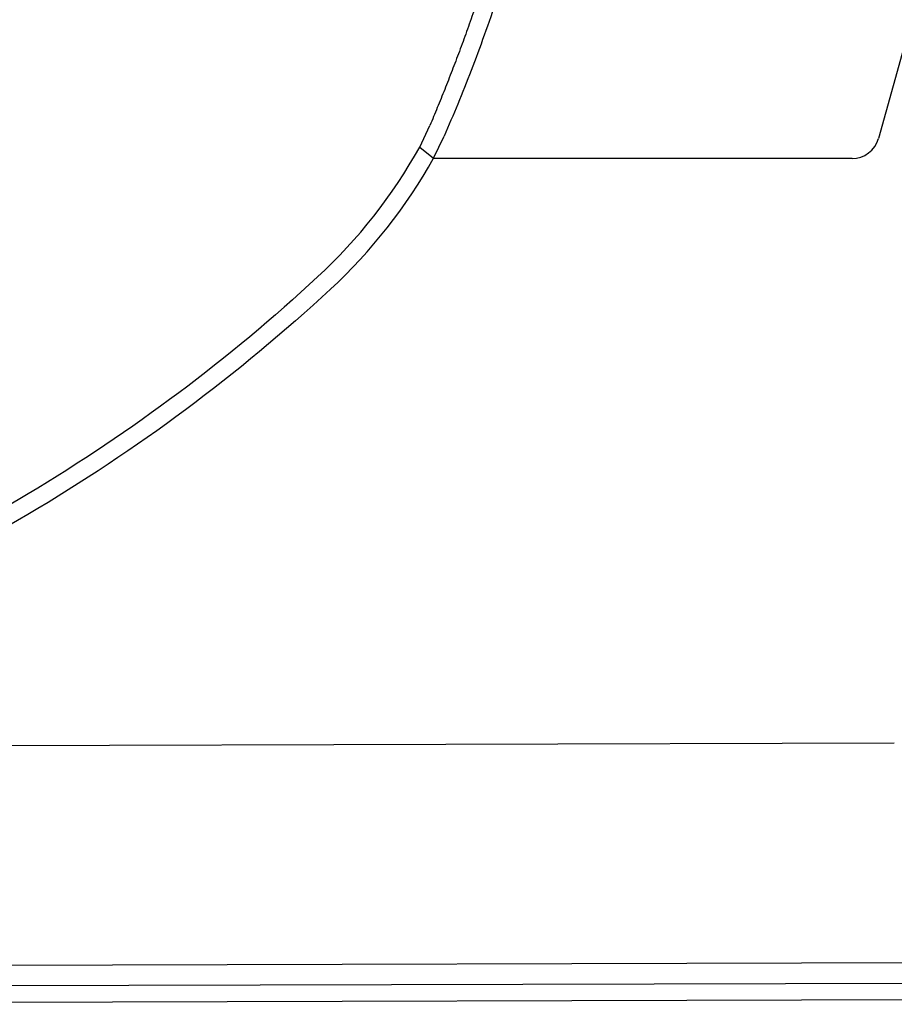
# Model space of a CAD drawing. Header units: millimetres. Extents: x 2985995 to 3127507, y -509231 to -458405.
# Tile 40 of 100: x 3023789 to 3023836, y -484682 to -484628. Entities that reach past the tile are written whole.
import ezdxf

# ---------------------------------------------------------------- set-up
doc = ezdxf.new("R2010")
doc.units = ezdxf.units.MM
doc.header["$LTSCALE"] = 1000
doc.header["$MEASUREMENT"] = 0
doc.layers.add('Equipment', color=5, linetype='CONTINUOUS')

msp = doc.modelspace()

# ---------------------------------------------------------------- linework, layer by layer
at = {"layer": 'Equipment'}
for p, q in [((3023859.85588, -484546.96866, 0.02452), (3023835.55392, -484634.61828, 0.02452)), ((3023810.51054, -484635.08637, 0.02452), (3023811.07043, -484633.91195, 0.02452)), ((3023811.27086, -484635.69674, 0.02452), (3023811.85308, -484634.49687, 0.02452)), ((3023810.51054, -484635.08637, 0.02452), (3023811.27086, -484635.69674, 0.02452)), ((3023834.10845, -484635.71751, 0.02452), (3023811.25837, -484635.71751, 0.02452)), ((3023836.41628, -484667.62373, 0.02452), (3023766.62461, -484667.82343, 0.02452)), ((3023836.41626, -484667.61722, 0.02452), (3023836.41628, -484667.62373, 0.02452)), ((3023745.26959, -484679.86459, 0.02452), (3023887.45035, -484679.45775, 0.02452)), ((3023887.45358, -484680.58779, 0.02452), (3023745.26959, -484680.99464, 0.02452)), ((3023745.26959, -484681.8746, 0.02452), (3023887.4561, -484681.46774, 0.02452))]:
    msp.add_line(p, q, dxfattribs=at)
for centre, radius, start, end in [((3023785.43656, -484621.12392, 0.02452), 28.69937, 312.802437, 330.88875), ((3023834.10845, -484634.21751, 0.02452), 1.5, 270, 344.503294), ((3023785.5901, -484621.27129, 0.02452), 29.45496, 312.896162, 330.676125)]:
    msp.add_arc(centre, radius, start, end, dxfattribs=at)
at = {"layer": 'Equipment', "extrusion": (0, 0, -1)}
for major_axis, end_param in [((-96, 0), 4.35575469), ((-97, 0), 4.36926642)]:
    msp.add_ellipse((3023737.51959, -484577.95839, 0.02452), major_axis=major_axis, ratio=0.93969262, start_param=3.93381533, end_param=end_param, dxfattribs=at)
at = {"layer": 'Equipment'}
for points, knots in [([(3023815.2298, -484597.80179, 0.02452), (3023815.8618, -484599.48143, 0.02452), (3023816.35351, -484601.19944, 0.02452), (3023817.07663, -484604.65353, 0.02452), (3023817.30809, -484606.38936, 0.02452), (3023817.54308, -484609.82892, 0.02452), (3023817.54675, -484611.53261, 0.02452), (3023817.36691, -484614.87002, 0.02452), (3023817.18351, -484616.50375, 0.02452), (3023816.67431, -484619.67515, 0.02452), (3023816.34863, -484621.21285, 0.02452), (3023815.60004, -484624.17743, 0.02452), (3023815.17721, -484625.60436, 0.02452), (3023814.27725, -484628.34176, 0.02452), (3023813.8002, -484629.65229, 0.02452), (3023812.83022, -484632.15879, 0.02452), (3023812.3373, -484633.35485, 0.02452), (3023811.85308, -484634.49687, 0.02452)], [0, 0, 0, 0, 0.125, 0.125, 0.25, 0.25, 0.375, 0.375, 0.5, 0.5, 0.625, 0.625, 0.75, 0.75, 0.875, 0.875, 1, 1, 1, 1]), ([(3023814.31763, -484598.18688, 0.02452), (3023814.37763, -484598.34998, 0.02452), (3023814.49762, -484598.6762, 0.02452), (3023814.66743, -484599.16822, 0.02452), (3023814.82985, -484599.662, 0.02452), (3023814.98419, -484600.15758, 0.02452), (3023815.1307, -484600.65472, 0.02452), (3023815.26938, -484601.15326, 0.02452), (3023815.4003, -484601.65303, 0.02452), (3023815.52353, -484602.15387, 0.02452), (3023815.63913, -484602.65559, 0.02452), (3023815.74718, -484603.15805, 0.02452), (3023815.84774, -484603.66108, 0.02452), (3023815.94091, -484604.16452, 0.02452), (3023816.02675, -484604.66822, 0.02452), (3023816.10536, -484605.17202, 0.02452), (3023816.17683, -484605.67579, 0.02452), (3023816.24124, -484606.17937, 0.02452), (3023816.29869, -484606.68262, 0.02452), (3023816.34928, -484607.18541, 0.02452), (3023816.39311, -484607.68759, 0.02452), (3023816.43029, -484608.18903, 0.02452), (3023816.46091, -484608.68961, 0.02452), (3023816.48508, -484609.1892, 0.02452), (3023816.50292, -484609.68769, 0.02452), (3023816.51454, -484610.18494, 0.02452), (3023816.52006, -484610.68085, 0.02452), (3023816.51958, -484611.17531, 0.02452), (3023816.51323, -484611.6682, 0.02452), (3023816.50112, -484612.15943, 0.02452), (3023816.48338, -484612.6489, 0.02452), (3023816.46014, -484613.1365, 0.02452), (3023816.4315, -484613.62214, 0.02452), (3023816.3976, -484614.10574, 0.02452), (3023816.35857, -484614.5872, 0.02452), (3023816.31452, -484615.06644, 0.02452), (3023816.2656, -484615.54339, 0.02452), (3023816.21192, -484616.01795, 0.02452), (3023816.15361, -484616.49007, 0.02452), (3023816.09081, -484616.95967, 0.02452), (3023816.02365, -484617.42667, 0.02452), (3023815.85704, -484618.51025, 0.02452), (3023815.55001, -484620.1834, 0.02452), (3023815.04518, -484622.39002, 0.02452), (3023814.47019, -484624.51791, 0.02452), (3023813.9307, -484626.27176, 0.02452), (3023813.45911, -484627.68664, 0.02452), (3023813.07164, -484628.7916, 0.02452), (3023812.67662, -484629.86949, 0.02452), (3023812.27654, -484630.92069, 0.02452), (3023811.87391, -484631.94486, 0.02452), (3023811.47067, -484632.94469, 0.02452), (3023811.20385, -484633.58951, 0.02452), (3023811.07043, -484633.91195, 0.02452)], [0, 0, 0, 0, 0.01245847, 0.02491797, 0.03737851, 0.0498401, 0.06230273, 0.07476642, 0.08723116, 0.09969697, 0.11216384, 0.12463177, 0.13710078, 0.14957086, 0.16204201, 0.17451424, 0.18698755, 0.19946194, 0.21193742, 0.22441398, 0.23689164, 0.24937039, 0.26185023, 0.27433117, 0.28681319, 0.29929632, 0.31178053, 0.32426585, 0.33675225, 0.34923976, 0.36172836, 0.37421805, 0.38670884, 0.39920072, 0.41169369, 0.42418774, 0.43668288, 0.44917911, 0.46167642, 0.47417482, 0.4866743, 0.49917486, 0.5616865, 0.62422534, 0.68679075, 0.74938202, 0.78516177, 0.82094942, 0.85674482, 0.89254778, 0.9283581, 0.96417557, 1, 1, 1, 1])]:
    msp.add_open_spline(points, degree=3, knots=knots, dxfattribs=at)

doc.saveas('drawing.dxf')
